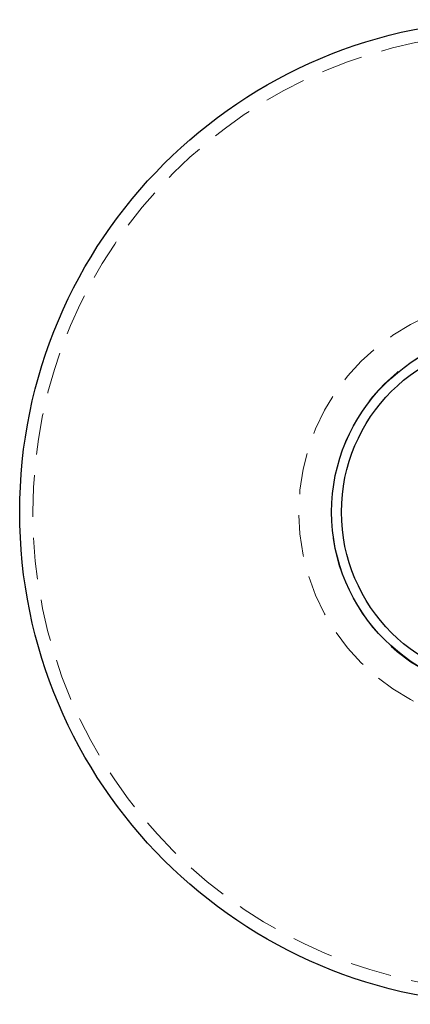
# Model space of a CAD drawing. Header units: millimetres. Extents: x 621 to 813, y 304 to 665.
# Tile 22 of 32: x 621 to 633, y 635 to 665. Entities that reach past the tile are written whole.
import ezdxf

# ---------------------------------------------------------------- set-up
doc = ezdxf.new("R2010")
doc.units = ezdxf.units.MM
doc.linetypes.add('HIDDEN', pattern=[1.905, 1.27, -0.635])

msp = doc.modelspace()

# ---------------------------------------------------------------- linework, layer by layer
at = {"color": 7, "linetype": 'Continuous', "lineweight": 25}
for radius in [15, 5.5, 5.2]:
    msp.add_circle((636.117, 649.818), radius, dxfattribs=at)
at = {"color": 7, "linetype": 'HIDDEN', "lineweight": 18}
for radius in [14.6, 6.5, 5.515]:
    msp.add_circle((636.117, 649.818), radius, dxfattribs=at)

doc.saveas('drawing.dxf')
